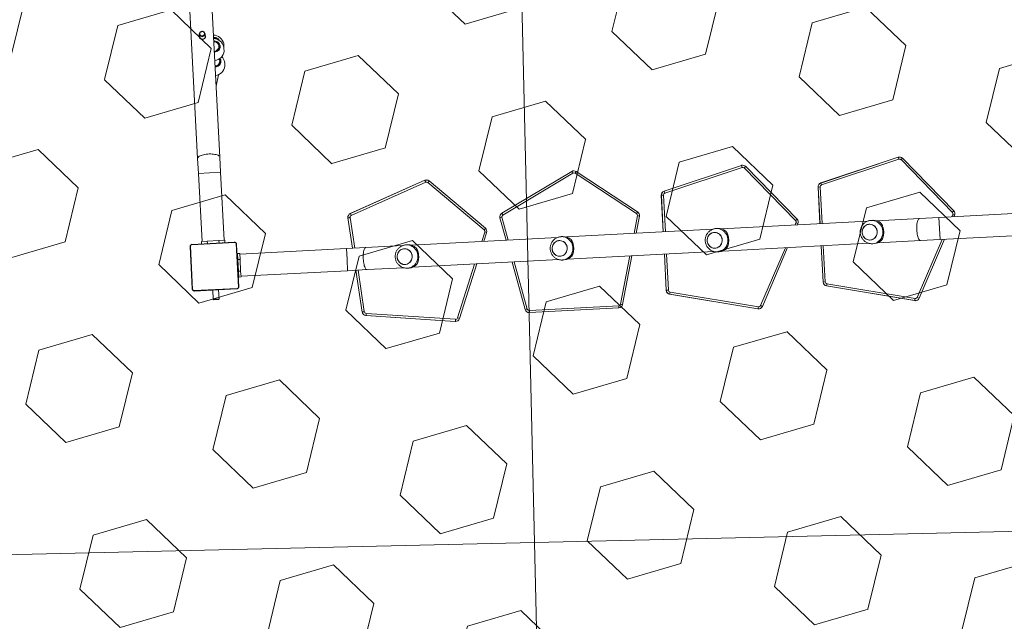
# Model space of a CAD drawing. Header units: millimetres. Extents: x 2943 to 3105, y 1618 to 1828.
# Tile 26 of 81: x 3006.16 to 3007.85, y 1760.98 to 1762.01. Entities that reach past the tile are written whole.
import ezdxf

# ---------------------------------------------------------------- set-up
doc = ezdxf.new("R2010")
doc.units = ezdxf.units.MM
doc.linetypes.add('1.4_0.7', pattern=[2.1, 1.4, -0.7])
doc.linetypes.add('ACAD_ISO03W100', pattern=[30, 12, -18])
for name, color, linetype, lineweight in [('1 poly easy', 76, '1.4_0.7', 9), ('1_naw mat', 251, 'Continuous', 5), ('1_strefa', 7, 'ACAD_ISO03W100', 13), ('1_urządzenie', 7, 'Continuous', 9), ('wymiary', 7, 'Continuous', 9)]:
    doc.layers.add(name, color=color, linetype=linetype, lineweight=lineweight)
picture_1 = doc.add_image_def('image1.jpg', size_in_pixel=(9921, 7015))

msp = doc.modelspace()

# ---------------------------------------------------------------- hatches: boundary and pattern name
at = {"layer": '1 poly easy'}
h = msp.add_hatch(dxfattribs=at)
h.set_pattern_fill('HEX', color=256, scale=0.03, angle=-43.6733)
h.set_pattern_definition([(316.3266854, (-370.3121, 1244.69912), (0.113924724, 0.119326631), [0.09525, -0.1905]), (76.3266854, (-370.3121, 1244.69912), (-0.1603022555, 0.0389983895), [0.09525, -0.1905]), (16.3266854, (-370.2432, 1244.63335), (-0.046377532, 0.15832502), [0.09525, -0.1905])])
h.paths.add_polyline_path([(3012.9516, 1765.2524), (3013.0911, 1759.254), (3004.0935, 1759.0448), (3003.9541, 1765.0432)])

# ---------------------------------------------------------------- linework, layer by layer
at = {"layer": '1_naw mat'}
for points in [[(3008.5458, 1761.1489), (3007.0462, 1761.114), (3007.023, 1762.1138), (3008.5226, 1762.1486)], [(3007.0462, 1761.114), (3005.5466, 1761.0792), (3005.5234, 1762.0789), (3007.023, 1762.1138)], [(3008.5691, 1760.1492), (3007.0695, 1760.1143), (3007.0462, 1761.114), (3008.5458, 1761.1489)], [(3007.0695, 1760.1143), (3005.5699, 1760.0794), (3005.5466, 1761.0792), (3007.0462, 1761.114)]]:
    msp.add_lwpolyline(points, close=True, dxfattribs=at)
at = {"layer": '1_strefa', "color": 0, "ltscale": 0.01}
msp.add_lwpolyline([(3011.8592, 1764.2692, 0.148342), (3010.7544, 1764.542), (3009.7663, 1764.4901, 0.052411), (3009.3487, 1764.512), (3007.7971, 1764.4306, 0.022164), (3007.6207, 1764.4134, 0.174461), (3006.3888, 1764.7851), (3006.3054, 1764.7807, 0.414214), (3004.5076, 1762.7837), (3004.5787, 1761.4283, 0.414214), (3006.5757, 1759.6305), (3006.6592, 1759.6349, 0.076881), (3007.2278, 1759.7537, 0.105141), (3008.0495, 1759.6235), (3009.601, 1759.705, 0.021557), (3009.7726, 1759.7214, 0.174746), (3011.0062, 1759.3485), (3011.1315, 1759.3551, 0.414214), (3012.9293, 1761.3521), (3012.8588, 1762.6943, 0.262338)], format="xyb", close=True, dxfattribs=at)
at = {"layer": '1_urządzenie', "linetype": 'Continuous'}
for p, q in [((3006.4178, 1762.7521), (3006.4692, 1761.7716)), ((3006.5072, 1761.7736), (3006.4557, 1762.754)), ((3006.4721, 1761.9844), (3006.4724, 1761.9788)), ((3006.4824, 1761.9793), (3006.4821, 1761.9849)), ((3006.4977, 1761.9541), (3006.5015, 1761.9563)), ((3006.5058, 1761.9606), (3006.5056, 1761.9638)), ((3006.5142, 1761.9623), (3006.5139, 1761.9683)), ((3006.5143, 1761.96), (3006.5142, 1761.9623)), ((3006.5146, 1761.9553), (3006.5143, 1761.96)), ((3006.507, 1761.9381), (3006.5067, 1761.9423)), ((3006.5071, 1761.9349), (3006.507, 1761.9381)), ((3006.5157, 1761.9343), (3006.5155, 1761.9366)), ((3006.5159, 1761.9296), (3006.5157, 1761.9343)), ((3006.5008, 1761.895), (3006.5051, 1761.9149)), ((3006.4692, 1761.7716), (3006.4706, 1761.746)), ((3006.5085, 1761.748), (3006.5072, 1761.7736)), ((3007.6691, 1761.7737), (3007.5366, 1761.7295)), ((3007.5367, 1761.7296), (3007.6692, 1761.7737)), ((3007.6704, 1761.7703), (3007.5379, 1761.7262)), ((3007.6692, 1761.7737), (3007.6691, 1761.7737)), ((3007.6711, 1761.774), (3007.6709, 1761.774)), ((3007.7619, 1761.6793), (3007.674, 1761.7695)), ((3007.6764, 1761.7719), (3007.7644, 1761.6818)), ((3007.4006, 1761.7596), (3007.2681, 1761.7155)), ((3007.2682, 1761.7155), (3007.4007, 1761.7596)), ((3007.4019, 1761.7562), (3007.2694, 1761.7121)), ((3007.4007, 1761.7596), (3007.4006, 1761.7596)), ((3007.4026, 1761.7599), (3007.4024, 1761.7599)), ((3007.4934, 1761.6652), (3007.4055, 1761.7554)), ((3007.4079, 1761.7578), (3007.4959, 1761.6677)), ((3006.5085, 1761.748), (3006.4706, 1761.746)), ((3006.4706, 1761.746), (3006.4767, 1761.6294)), ((3006.5147, 1761.6314), (3006.5085, 1761.748)), ((3006.8608, 1761.7347), (3006.8606, 1761.7347)), ((3007.11, 1761.7493), (3006.9901, 1761.6777)), ((3006.9902, 1761.6777), (3007.1101, 1761.7493)), ((3007.112, 1761.7463), (3006.9921, 1761.6747)), ((3007.1101, 1761.7493), (3007.11, 1761.7493)), ((3007.1133, 1761.7503), (3007.1132, 1761.7503)), ((3007.2209, 1761.6771), (3007.1157, 1761.7462)), ((3007.1175, 1761.7492), (3007.2228, 1761.6801)), ((3006.8582, 1761.7341), (3006.7306, 1761.6772)), ((3006.7308, 1761.6772), (3006.8583, 1761.7341)), ((3006.8598, 1761.7309), (3006.7323, 1761.674)), ((3006.8583, 1761.7341), (3006.8582, 1761.7341)), ((3006.9598, 1761.6493), (3006.8635, 1761.7304)), ((3006.8657, 1761.7331), (3006.962, 1761.652)), ((3007.5318, 1761.7225), (3007.5351, 1761.6599)), ((3007.532, 1761.7225), (3007.5318, 1761.7225)), ((3007.5355, 1761.7227), (3007.532, 1761.7225)), ((3007.5353, 1761.6599), (3007.532, 1761.7225)), ((3007.5355, 1761.7227), (3007.5388, 1761.6601)), ((3007.5367, 1761.7296), (3007.5366, 1761.7295)), ((3007.2635, 1761.7085), (3007.2633, 1761.7084)), ((3007.2633, 1761.7084), (3007.2666, 1761.6458)), ((3007.267, 1761.7086), (3007.2635, 1761.7085)), ((3007.2668, 1761.6458), (3007.2635, 1761.7085)), ((3007.267, 1761.7086), (3007.2703, 1761.646)), ((3007.2682, 1761.7155), (3007.2681, 1761.7155)), ((3006.7266, 1761.6698), (3006.7345, 1761.6179)), ((3006.7267, 1761.6698), (3006.7266, 1761.6698)), ((3006.7346, 1761.6179), (3006.7267, 1761.6698)), ((3006.7302, 1761.6703), (3006.7382, 1761.6181)), ((3006.7308, 1761.6772), (3006.7306, 1761.6772)), ((3006.9871, 1761.6698), (3006.9869, 1761.6698)), ((3006.9869, 1761.6698), (3006.9975, 1761.6317)), ((3006.9976, 1761.6317), (3006.9871, 1761.6698)), ((3006.9902, 1761.6777), (3006.9901, 1761.6777)), ((3006.9905, 1761.6708), (3007.0012, 1761.6319)), ((3007.2167, 1761.6432), (3007.2225, 1761.6736)), ((3007.2258, 1761.6729), (3007.2202, 1761.6434)), ((3007.7055, 1761.6689), (3007.632, 1761.665)), ((3007.7388, 1761.6706), (3007.7055, 1761.6689)), ((3007.9215, 1761.6802), (3007.7388, 1761.6706)), ((3007.7388, 1761.6706), (3007.7398, 1761.6516)), ((3007.7611, 1761.6718), (3007.7626, 1761.6755)), ((3007.7658, 1761.6741), (3007.7649, 1761.672)), ((3007.3513, 1761.6503), (3007.101, 1761.6371)), ((3007.3604, 1761.6518), (3007.3574, 1761.6516)), ((3007.6168, 1761.6642), (3007.3665, 1761.6511)), ((3007.4926, 1761.6577), (3007.4941, 1761.6614)), ((3007.4973, 1761.66), (3007.4964, 1761.6579)), ((3007.6259, 1761.6657), (3007.6229, 1761.6655)), ((3007.7398, 1761.6516), (3007.7408, 1761.6327)), ((3007.0858, 1761.6363), (3006.8355, 1761.6232)), ((3006.9558, 1761.6295), (3006.9609, 1761.6456)), ((3006.9642, 1761.6445), (3006.9595, 1761.6297)), ((3007.0949, 1761.6378), (3007.0919, 1761.6377)), ((3007.7408, 1761.6327), (3007.9235, 1761.6423)), ((3006.4599, 1761.5484), (3006.4562, 1761.6203)), ((3006.4568, 1761.6216), (3006.4607, 1761.5472)), ((3006.5331, 1761.6277), (3006.4587, 1761.6238)), ((3006.4599, 1761.6245), (3006.5318, 1761.6283)), ((3006.4757, 1761.6294), (3006.4857, 1761.6299)), ((3006.4757, 1761.6294), (3006.4759, 1761.6254)), ((3006.4857, 1761.6299), (3006.5057, 1761.6309)), ((3006.4857, 1761.6299), (3006.4859, 1761.6259)), ((3006.5057, 1761.6309), (3006.5157, 1761.6314)), ((3006.5057, 1761.6309), (3006.5059, 1761.6269)), ((3006.5157, 1761.6314), (3006.5159, 1761.6275)), ((3006.5392, 1761.5513), (3006.5353, 1761.6257)), ((3006.536, 1761.6245), (3006.5398, 1761.5526)), ((3006.7242, 1761.6174), (3006.5414, 1761.6078)), ((3006.7574, 1761.6191), (3006.7242, 1761.6174)), ((3006.7242, 1761.6174), (3006.7251, 1761.5984)), ((3006.8203, 1761.6224), (3006.7574, 1761.6191)), ((3006.8294, 1761.6239), (3006.8264, 1761.6237)), ((3007.3685, 1761.6131), (3007.6188, 1761.6263)), ((3007.4334, 1761.5197), (3007.4759, 1761.6188)), ((3007.4797, 1761.619), (3007.4365, 1761.5183)), ((3007.5371, 1761.622), (3007.5404, 1761.5599)), ((3007.5405, 1761.5599), (3007.5372, 1761.622)), ((3007.5408, 1761.6222), (3007.5441, 1761.5601)), ((3007.625, 1761.6256), (3007.628, 1761.6258)), ((3007.634, 1761.6271), (3007.7075, 1761.6309)), ((3007.7019, 1761.5338), (3007.7444, 1761.6329)), ((3007.7482, 1761.6331), (3007.705, 1761.5324)), ((3007.7075, 1761.6309), (3007.7408, 1761.6327)), ((3006.5414, 1761.6088), (3006.5374, 1761.6086)), ((3006.5374, 1761.6086), (3006.5379, 1761.5986)), ((3006.5414, 1761.6088), (3006.5419, 1761.5988)), ((3007.1029, 1761.5992), (3007.3533, 1761.6123)), ((3007.1936, 1761.5221), (3007.2094, 1761.6048)), ((3007.2129, 1761.605), (3007.197, 1761.5214)), ((3007.2686, 1761.6079), (3007.2719, 1761.5458)), ((3007.272, 1761.5458), (3007.2687, 1761.6079)), ((3007.2723, 1761.6081), (3007.2756, 1761.546)), ((3007.3595, 1761.6117), (3007.3625, 1761.6118)), ((3006.538, 1761.5966), (3006.5375, 1761.5965)), ((3006.5419, 1761.5988), (3006.5379, 1761.5986)), ((3006.5379, 1761.5986), (3006.539, 1761.5786)), ((3006.5419, 1761.5988), (3006.5429, 1761.5788)), ((3006.7251, 1761.5984), (3006.7261, 1761.5794)), ((3006.7594, 1761.5812), (3006.8223, 1761.5845)), ((3006.8285, 1761.5838), (3006.8315, 1761.5839)), ((3006.8374, 1761.5853), (3007.0878, 1761.5984)), ((3006.9144, 1761.4986), (3006.9436, 1761.5908)), ((3006.9472, 1761.591), (3006.9176, 1761.4975)), ((3007.0078, 1761.5942), (3007.0303, 1761.5128)), ((3007.0304, 1761.5128), (3007.008, 1761.5942)), ((3007.0116, 1761.5944), (3007.0339, 1761.5138)), ((3007.094, 1761.5977), (3007.097, 1761.5979)), ((3006.5384, 1761.5806), (3006.5388, 1761.5806)), ((3006.5429, 1761.5788), (3006.539, 1761.5786)), ((3006.539, 1761.5786), (3006.5395, 1761.5686)), ((3006.5435, 1761.5688), (3006.5395, 1761.5686)), ((3006.5429, 1761.5788), (3006.5435, 1761.5688)), ((3006.5434, 1761.5698), (3006.7261, 1761.5794)), ((3006.7261, 1761.5794), (3006.7594, 1761.5812)), ((3006.7402, 1761.5801), (3006.7511, 1761.5087)), ((3006.7512, 1761.5087), (3006.7403, 1761.5802)), ((3006.7439, 1761.5803), (3006.7547, 1761.5093)), ((3006.4629, 1761.5453), (3006.5372, 1761.5492)), ((3007.5405, 1761.5599), (3007.5404, 1761.5599)), ((3007.5441, 1761.5601), (3007.5405, 1761.5599)), ((3007.5463, 1761.5534), (3007.5462, 1761.5533)), ((3007.5462, 1761.5533), (3007.6973, 1761.5282)), ((3007.6975, 1761.5282), (3007.5463, 1761.5534)), ((3007.547, 1761.5568), (3007.6981, 1761.5317)), ((3006.536, 1761.5484), (3006.4641, 1761.5446)), ((3006.4951, 1761.5463), (3006.4959, 1761.5308)), ((3006.5059, 1761.5313), (3006.5051, 1761.5468)), ((3007.272, 1761.5458), (3007.2719, 1761.5458)), ((3007.2756, 1761.546), (3007.272, 1761.5458)), ((3007.2778, 1761.5393), (3007.2777, 1761.5393)), ((3007.2777, 1761.5393), (3007.4288, 1761.5141)), ((3007.429, 1761.5142), (3007.2778, 1761.5393)), ((3007.2785, 1761.5427), (3007.4296, 1761.5176)), ((3006.4959, 1761.5308), (3006.4989, 1761.5309)), ((3006.4959, 1761.5308), (3006.497, 1761.5298)), ((3006.4994, 1761.53), (3006.497, 1761.5298)), ((3006.4989, 1761.5309), (3006.5059, 1761.5313)), ((3006.5049, 1761.5302), (3006.4994, 1761.53)), ((3006.5049, 1761.5302), (3006.5059, 1761.5313)), ((3007.0374, 1761.5112), (3007.1904, 1761.5192)), ((3007.1905, 1761.5157), (3007.0375, 1761.5077)), ((3007.6975, 1761.5282), (3007.6973, 1761.5282)), ((3007.6988, 1761.5282), (3007.699, 1761.5282)), ((3006.7512, 1761.5087), (3006.7511, 1761.5087)), ((3006.7577, 1761.5028), (3006.7575, 1761.5028)), ((3006.7575, 1761.5028), (3006.9104, 1761.4927)), ((3006.9105, 1761.4927), (3006.7577, 1761.5028)), ((3006.7579, 1761.5063), (3006.9108, 1761.4962)), ((3007.0304, 1761.5128), (3007.0303, 1761.5128)), ((3007.0375, 1761.5077), (3007.0374, 1761.5077)), ((3007.429, 1761.5142), (3007.4288, 1761.5141)), ((3007.4303, 1761.5141), (3007.4305, 1761.5141)), ((3006.9105, 1761.4927), (3006.9104, 1761.4927)), ((3006.9104, 1761.4927), (3006.9112, 1761.4926)), ((3006.9112, 1761.4926), (3006.9113, 1761.4927))]:
    msp.add_line(p, q, dxfattribs=at)
at = {"layer": '1_urządzenie', "linetype": 'Continuous', "flags": 128}
for points in [[(3006.4751, 1761.9889), (3006.4765, 1761.9893), (3006.4778, 1761.9893), (3006.4791, 1761.9889), (3006.4803, 1761.9882), (3006.4812, 1761.9873), (3006.4818, 1761.9862), (3006.4821, 1761.9849), (3006.482, 1761.9836), (3006.4815, 1761.9824), (3006.4807, 1761.9814), (3006.4796, 1761.9806), (3006.4784, 1761.9801), (3006.477, 1761.9799), (3006.4757, 1761.9801), (3006.4744, 1761.9806), (3006.4734, 1761.9814), (3006.4726, 1761.9825), (3006.4722, 1761.9837), (3006.4721, 1761.985), (3006.4724, 1761.9862), (3006.473, 1761.9873), (3006.474, 1761.9883), (3006.4751, 1761.9889)], [(3006.4755, 1761.9884), (3006.4745, 1761.9878), (3006.4737, 1761.987), (3006.4732, 1761.986), (3006.4731, 1761.9848), (3006.4733, 1761.9837), (3006.4738, 1761.9827), (3006.4747, 1761.9819), (3006.4757, 1761.9814), (3006.4769, 1761.9812), (3006.4781, 1761.9813), (3006.4792, 1761.9818), (3006.4801, 1761.9825), (3006.4807, 1761.9834), (3006.481, 1761.9845), (3006.481, 1761.9856), (3006.4806, 1761.9867), (3006.4799, 1761.9876), (3006.479, 1761.9883), (3006.4779, 1761.9886), (3006.4767, 1761.9887), (3006.4755, 1761.9884)], [(3006.5072, 1761.7736), (3006.507, 1761.7745), (3006.5064, 1761.7753), (3006.5055, 1761.7761), (3006.5042, 1761.7769), (3006.5027, 1761.7775), (3006.5009, 1761.7781), (3006.4989, 1761.7785), (3006.4966, 1761.7789), (3006.4942, 1761.7791), (3006.4917, 1761.7792), (3006.4892, 1761.7792), (3006.4866, 1761.779), (3006.484, 1761.7788), (3006.4815, 1761.7784), (3006.4792, 1761.7779), (3006.477, 1761.7774), (3006.475, 1761.7767), (3006.4733, 1761.776), (3006.4718, 1761.7752), (3006.4707, 1761.7743), (3006.4699, 1761.7734), (3006.4694, 1761.7725), (3006.4692, 1761.7716), (3006.4692, 1761.7716)], [(3007.6709, 1761.774), (3007.67, 1761.7739), (3007.6691, 1761.7737)], [(3007.4024, 1761.7599), (3007.4015, 1761.7598), (3007.4006, 1761.7596)], [(3006.7302, 1761.6703), (3006.7296, 1761.6702), (3006.7289, 1761.6701), (3006.7283, 1761.67), (3006.7278, 1761.6699), (3006.7273, 1761.6699), (3006.727, 1761.6698), (3006.7268, 1761.6698), (3006.7267, 1761.6698)], [(3007.7055, 1761.6689), (3007.7052, 1761.6688), (3007.7044, 1761.6684), (3007.7037, 1761.6677), (3007.7031, 1761.6666), (3007.7025, 1761.6652), (3007.702, 1761.6636), (3007.7016, 1761.6616), (3007.7013, 1761.6595), (3007.7011, 1761.6572), (3007.7009, 1761.6547), (3007.7009, 1761.6522), (3007.701, 1761.6496)], [(3007.3574, 1761.6516), (3007.358, 1761.6516), (3007.3606, 1761.6515), (3007.3631, 1761.651), (3007.3655, 1761.6502), (3007.3678, 1761.649), (3007.37, 1761.6475), (3007.3719, 1761.6458), (3007.3736, 1761.6438), (3007.375, 1761.6415), (3007.3761, 1761.6391), (3007.3769, 1761.6366), (3007.3774, 1761.634), (3007.3776, 1761.6313), (3007.3773, 1761.6286), (3007.3768, 1761.626), (3007.3759, 1761.6235), (3007.3748, 1761.6211), (3007.3733, 1761.619), (3007.3716, 1761.617), (3007.3696, 1761.6153), (3007.3674, 1761.6139), (3007.3651, 1761.6128), (3007.3626, 1761.6121), (3007.3601, 1761.6117), (3007.3594, 1761.6116)], [(3007.6332, 1761.6461), (3007.6329, 1761.6483), (3007.6323, 1761.6504), (3007.6313, 1761.6524), (3007.6301, 1761.6542), (3007.6285, 1761.6558), (3007.6268, 1761.657), (3007.6249, 1761.658), (3007.6228, 1761.6586), (3007.6207, 1761.6589), (3007.6186, 1761.6588), (3007.6165, 1761.6583), (3007.6145, 1761.6574), (3007.6127, 1761.6563), (3007.6111, 1761.6548), (3007.6097, 1761.6531), (3007.6086, 1761.6512), (3007.6079, 1761.6491), (3007.6075, 1761.6469), (3007.6074, 1761.6447), (3007.6077, 1761.6425), (3007.6084, 1761.6404), (3007.6093, 1761.6384), (3007.6106, 1761.6366), (3007.6121, 1761.635), (3007.6139, 1761.6337), (3007.6158, 1761.6328), (3007.6178, 1761.6321), (3007.62, 1761.6319), (3007.6221, 1761.632), (3007.6242, 1761.6325), (3007.6261, 1761.6333), (3007.628, 1761.6345), (3007.6296, 1761.6359), (3007.6309, 1761.6376), (3007.632, 1761.6396), (3007.6327, 1761.6416), (3007.6332, 1761.6438), (3007.6332, 1761.6461)], [(3007.6328, 1761.642), (3007.6321, 1761.6399), (3007.6311, 1761.6379), (3007.6298, 1761.6362), (3007.6282, 1761.6347), (3007.6265, 1761.6335), (3007.6245, 1761.6326), (3007.6224, 1761.632), (3007.6203, 1761.6319), (3007.6182, 1761.6321), (3007.6161, 1761.6326), (3007.6142, 1761.6335), (3007.6124, 1761.6348), (3007.6108, 1761.6363), (3007.6095, 1761.6381), (3007.6085, 1761.64), (3007.6078, 1761.6421), (3007.6075, 1761.6443), (3007.6075, 1761.6466), (3007.6078, 1761.6488), (3007.6085, 1761.6509), (3007.6095, 1761.6528), (3007.6108, 1761.6546), (3007.6124, 1761.6561), (3007.6142, 1761.6573), (3007.6161, 1761.6582), (3007.6182, 1761.6587), (3007.6203, 1761.6589), (3007.6225, 1761.6587), (3007.6245, 1761.6581), (3007.6265, 1761.6572), (3007.6283, 1761.656), (3007.6298, 1761.6545), (3007.6311, 1761.6527), (3007.6322, 1761.6507), (3007.6328, 1761.6486), (3007.6332, 1761.6464), (3007.6332, 1761.6442), (3007.6328, 1761.642)], [(3007.6229, 1761.6655), (3007.6235, 1761.6656), (3007.6261, 1761.6654), (3007.6286, 1761.6649), (3007.631, 1761.6641), (3007.6333, 1761.6629), (3007.6355, 1761.6615), (3007.6374, 1761.6597), (3007.6391, 1761.6577), (3007.6405, 1761.6555), (3007.6416, 1761.6531), (3007.6424, 1761.6505), (3007.6429, 1761.6479), (3007.6431, 1761.6452), (3007.6429, 1761.6426), (3007.6423, 1761.64), (3007.6414, 1761.6375), (3007.6403, 1761.6351), (3007.6388, 1761.6329), (3007.6371, 1761.631), (3007.6351, 1761.6293), (3007.6329, 1761.6279), (3007.6306, 1761.6268), (3007.6281, 1761.626), (3007.6256, 1761.6256), (3007.6249, 1761.6256)], [(3007.0919, 1761.6377), (3007.0925, 1761.6377), (3007.0951, 1761.6376), (3007.0976, 1761.6371), (3007.1, 1761.6362), (3007.1023, 1761.6351), (3007.1044, 1761.6336), (3007.1064, 1761.6318), (3007.1081, 1761.6298), (3007.1095, 1761.6276), (3007.1106, 1761.6252), (3007.1114, 1761.6226), (3007.1119, 1761.62), (3007.112, 1761.6174), (3007.1118, 1761.6147), (3007.1113, 1761.6121), (3007.1104, 1761.6096), (3007.1093, 1761.6072), (3007.1078, 1761.605), (3007.1061, 1761.6031), (3007.1041, 1761.6014), (3007.1019, 1761.6), (3007.0996, 1761.5989), (3007.0971, 1761.5982), (3007.0946, 1761.5978), (3007.0939, 1761.5977)], [(3007.3673, 1761.628), (3007.3666, 1761.6259), (3007.3656, 1761.624), (3007.3643, 1761.6222), (3007.3627, 1761.6207), (3007.361, 1761.6195), (3007.359, 1761.6186), (3007.3569, 1761.6181), (3007.3548, 1761.6179), (3007.3527, 1761.6181), (3007.3506, 1761.6187), (3007.3487, 1761.6196), (3007.3469, 1761.6208), (3007.3453, 1761.6224), (3007.344, 1761.6241), (3007.343, 1761.6261), (3007.3423, 1761.6282), (3007.3419, 1761.6304), (3007.3419, 1761.6326), (3007.3423, 1761.6348), (3007.343, 1761.6369), (3007.344, 1761.6389), (3007.3453, 1761.6406), (3007.3469, 1761.6421), (3007.3487, 1761.6433), (3007.3506, 1761.6442), (3007.3527, 1761.6448), (3007.3548, 1761.6449), (3007.357, 1761.6447), (3007.359, 1761.6442), (3007.361, 1761.6433), (3007.3628, 1761.642), (3007.3643, 1761.6405), (3007.3656, 1761.6388), (3007.3666, 1761.6368), (3007.3673, 1761.6347), (3007.3677, 1761.6325), (3007.3677, 1761.6302), (3007.3673, 1761.628)], [(3007.3677, 1761.6321), (3007.3674, 1761.6343), (3007.3668, 1761.6365), (3007.3658, 1761.6384), (3007.3646, 1761.6403), (3007.363, 1761.6418), (3007.3613, 1761.6431), (3007.3593, 1761.6441), (3007.3573, 1761.6447), (3007.3552, 1761.6449), (3007.353, 1761.6448), (3007.351, 1761.6443), (3007.349, 1761.6435), (3007.3472, 1761.6424), (3007.3456, 1761.6409), (3007.3442, 1761.6392), (3007.3431, 1761.6373), (3007.3424, 1761.6352), (3007.342, 1761.633), (3007.3419, 1761.6308), (3007.3422, 1761.6286), (3007.3429, 1761.6264), (3007.3438, 1761.6244), (3007.3451, 1761.6226), (3007.3466, 1761.6211), (3007.3484, 1761.6198), (3007.3503, 1761.6188), (3007.3523, 1761.6182), (3007.3545, 1761.6179), (3007.3566, 1761.6181), (3007.3587, 1761.6185), (3007.3606, 1761.6194), (3007.3625, 1761.6205), (3007.3641, 1761.622), (3007.3654, 1761.6237), (3007.3665, 1761.6256), (3007.3672, 1761.6277), (3007.3677, 1761.6299), (3007.3677, 1761.6321)], [(3007.701, 1761.6496), (3007.7012, 1761.647), (3007.7015, 1761.6445), (3007.7019, 1761.6421), (3007.7023, 1761.6398), (3007.7029, 1761.6377), (3007.7035, 1761.6358), (3007.7042, 1761.6342), (3007.7049, 1761.6329), (3007.7056, 1761.6319), (3007.7064, 1761.6313), (3007.7072, 1761.631), (3007.7075, 1761.6309)], [(3006.7574, 1761.6191), (3006.757, 1761.619), (3006.7563, 1761.6186), (3006.7556, 1761.6179), (3006.755, 1761.6168), (3006.7544, 1761.6155), (3006.7539, 1761.6138), (3006.7535, 1761.6119), (3006.7532, 1761.6097), (3006.7529, 1761.6074), (3006.7528, 1761.605), (3006.7528, 1761.6024), (3006.7529, 1761.5998)], [(3006.8363, 1761.6002), (3006.8356, 1761.5981), (3006.8346, 1761.5961), (3006.8333, 1761.5944), (3006.8317, 1761.5929), (3006.8299, 1761.5917), (3006.828, 1761.5908), (3006.8259, 1761.5902), (3006.8238, 1761.5901), (3006.8217, 1761.5903), (3006.8196, 1761.5908), (3006.8177, 1761.5917), (3006.8159, 1761.593), (3006.8143, 1761.5945), (3006.813, 1761.5962), (3006.812, 1761.5982), (3006.8113, 1761.6003), (3006.8109, 1761.6025), (3006.8109, 1761.6048), (3006.8113, 1761.607), (3006.812, 1761.6091), (3006.813, 1761.611), (3006.8143, 1761.6128), (3006.8159, 1761.6143), (3006.8177, 1761.6155), (3006.8196, 1761.6164), (3006.8217, 1761.6169), (3006.8238, 1761.6171), (3006.8259, 1761.6169), (3006.828, 1761.6163), (3006.83, 1761.6154), (3006.8317, 1761.6142), (3006.8333, 1761.6126), (3006.8346, 1761.6109), (3006.8356, 1761.6089), (3006.8363, 1761.6068), (3006.8367, 1761.6046), (3006.8367, 1761.6024), (3006.8363, 1761.6002)], [(3006.8367, 1761.6042), (3006.8364, 1761.6064), (3006.8358, 1761.6086), (3006.8348, 1761.6106), (3006.8335, 1761.6124), (3006.832, 1761.6139), (3006.8303, 1761.6152), (3006.8283, 1761.6162), (3006.8263, 1761.6168), (3006.8242, 1761.6171), (3006.822, 1761.6169), (3006.82, 1761.6165), (3006.818, 1761.6156), (3006.8162, 1761.6145), (3006.8146, 1761.613), (3006.8132, 1761.6113), (3006.8121, 1761.6094), (3006.8114, 1761.6073), (3006.811, 1761.6051), (3006.8109, 1761.6029), (3006.8112, 1761.6007), (3006.8118, 1761.5985), (3006.8128, 1761.5966), (3006.8141, 1761.5947), (3006.8156, 1761.5932), (3006.8173, 1761.5919), (3006.8193, 1761.5909), (3006.8213, 1761.5903), (3006.8234, 1761.5901), (3006.8256, 1761.5902), (3006.8277, 1761.5907), (3006.8296, 1761.5915), (3006.8315, 1761.5926), (3006.8331, 1761.5941), (3006.8344, 1761.5958), (3006.8355, 1761.5977), (3006.8362, 1761.5998), (3006.8366, 1761.602), (3006.8367, 1761.6042)], [(3006.8264, 1761.6237), (3006.827, 1761.6237), (3006.8296, 1761.6236), (3006.8321, 1761.6231), (3006.8345, 1761.6223), (3006.8368, 1761.6211), (3006.8389, 1761.6197), (3006.8409, 1761.6179), (3006.8426, 1761.6159), (3006.844, 1761.6137), (3006.8451, 1761.6113), (3006.8459, 1761.6087), (3006.8464, 1761.6061), (3006.8465, 1761.6034), (3006.8463, 1761.6008), (3006.8458, 1761.5981), (3006.8449, 1761.5956), (3006.8438, 1761.5933), (3006.8423, 1761.5911), (3006.8405, 1761.5891), (3006.8386, 1761.5875), (3006.8364, 1761.5861), (3006.8341, 1761.585), (3006.8316, 1761.5842), (3006.8291, 1761.5838), (3006.8284, 1761.5838)], [(3007.1018, 1761.6141), (3007.1011, 1761.612), (3007.1001, 1761.6101), (3007.0988, 1761.6083), (3007.0972, 1761.6068), (3007.0954, 1761.6056), (3007.0935, 1761.6047), (3007.0914, 1761.6042), (3007.0893, 1761.604), (3007.0872, 1761.6042), (3007.0851, 1761.6048), (3007.0832, 1761.6057), (3007.0814, 1761.6069), (3007.0798, 1761.6084), (3007.0785, 1761.6102), (3007.0775, 1761.6121), (3007.0768, 1761.6143), (3007.0764, 1761.6165), (3007.0764, 1761.6187), (3007.0768, 1761.6209), (3007.0775, 1761.623), (3007.0785, 1761.6249), (3007.0798, 1761.6267), (3007.0814, 1761.6282), (3007.0832, 1761.6294), (3007.0851, 1761.6303), (3007.0872, 1761.6308), (3007.0893, 1761.631), (3007.0915, 1761.6308), (3007.0935, 1761.6302), (3007.0955, 1761.6293), (3007.0973, 1761.6281), (3007.0988, 1761.6266), (3007.1001, 1761.6248), (3007.1011, 1761.6229), (3007.1018, 1761.6207), (3007.1022, 1761.6185), (3007.1022, 1761.6163), (3007.1018, 1761.6141)], [(3007.1022, 1761.6182), (3007.1019, 1761.6204), (3007.1013, 1761.6225), (3007.1003, 1761.6245), (3007.0991, 1761.6263), (3007.0975, 1761.6279), (3007.0958, 1761.6292), (3007.0938, 1761.6301), (3007.0918, 1761.6307), (3007.0897, 1761.631), (3007.0875, 1761.6309), (3007.0855, 1761.6304), (3007.0835, 1761.6296), (3007.0817, 1761.6284), (3007.0801, 1761.627), (3007.0787, 1761.6252), (3007.0776, 1761.6233), (3007.0769, 1761.6212), (3007.0765, 1761.6191), (3007.0764, 1761.6168), (3007.0767, 1761.6146), (3007.0773, 1761.6125), (3007.0783, 1761.6105), (3007.0796, 1761.6087), (3007.0811, 1761.6071), (3007.0829, 1761.6058), (3007.0848, 1761.6049), (3007.0868, 1761.6043), (3007.089, 1761.604), (3007.0911, 1761.6041), (3007.0932, 1761.6046), (3007.0951, 1761.6054), (3007.097, 1761.6066), (3007.0986, 1761.608), (3007.0999, 1761.6098), (3007.101, 1761.6117), (3007.1017, 1761.6138), (3007.1021, 1761.6159), (3007.1022, 1761.6182)], [(3006.7529, 1761.5998), (3006.7531, 1761.5973), (3006.7533, 1761.5947), (3006.7537, 1761.5923), (3006.7542, 1761.59), (3006.7547, 1761.5879), (3006.7554, 1761.5861), (3006.756, 1761.5845), (3006.7567, 1761.5831), (3006.7575, 1761.5822), (3006.7583, 1761.5815), (3006.759, 1761.5812), (3006.7594, 1761.5812)], [(3007.6973, 1761.5282), (3007.6985, 1761.5281), (3007.6988, 1761.5282)], [(3006.7547, 1761.5093), (3006.754, 1761.5092), (3006.7534, 1761.5091), (3006.7528, 1761.509), (3006.7523, 1761.5089), (3006.7518, 1761.5088), (3006.7515, 1761.5088), (3006.7513, 1761.5087), (3006.7512, 1761.5087)], [(3007.4288, 1761.5141), (3007.43, 1761.514), (3007.4303, 1761.5141)]]:
    msp.add_lwpolyline(points, dxfattribs=at)
at = {"layer": '1_urządzenie', "linetype": 'Continuous'}
for centre, radius, start, end in [((3006.4954, 1761.9638), 0.019, 13.62, 87.5687), ((3006.4957, 1761.9578), 0.019, 13.62, 87.5687), ((3006.4957, 1761.9578), 0.019, 278.441, 352.3898), ((3006.4971, 1761.9321), 0.019, 13.62, 45.5096), ((3006.4971, 1761.9321), 0.019, 278.441, 352.3898), ((3007.6714, 1761.767), 0.007, 44.2849, 108.411), ((3007.6205, 1761.7546), 0.0523, 17.4525, 21.3043), ((3007.6715, 1761.767), 0.0035, 44.2849, 108.411), ((3007.6247, 1761.8212), 0.0715, 313.5881, 316.357), ((3007.4029, 1761.7529), 0.007, 44.2849, 108.411), ((3007.352, 1761.7406), 0.0523, 17.4525, 21.3043), ((3007.403, 1761.7529), 0.0035, 44.2849, 108.411), ((3007.3562, 1761.8071), 0.0715, 313.5881, 316.357), ((3006.861, 1761.7277), 0.007, 93.0049, 114.0507), ((3006.8612, 1761.7277), 0.007, 49.9233, 114.0502), ((3007.1135, 1761.7433), 0.007, 93.005, 120.8506), ((3007.1137, 1761.7433), 0.007, 56.723, 120.8505), ((3007.0619, 1761.7174), 0.0578, 29.9804, 33.4806), ((3007.1137, 1761.7433), 0.0035, 56.723, 120.8505), ((3007.0667, 1761.7794), 0.0591, 325.879, 329.2352), ((3006.8098, 1761.7096), 0.0544, 23.1268, 26.8396), ((3006.8612, 1761.7277), 0.0035, 49.9233, 114.0502), ((3006.8144, 1761.7728), 0.0649, 319.1546, 322.2095), ((3007.5388, 1761.7229), 0.007, 108.4153, 183.0078), ((3007.539, 1761.7229), 0.007, 108.4153, 183.0078), ((3007.539, 1761.7229), 0.0035, 108.4153, 183.0078), ((3007.488, 1761.7105), 0.0523, 17.4525, 21.3043), ((3007.2703, 1761.7088), 0.007, 108.4153, 183.0078), ((3007.2705, 1761.7088), 0.007, 108.4153, 183.0078), ((3007.2705, 1761.7088), 0.0035, 108.4153, 183.0078), ((3007.2195, 1761.6965), 0.0523, 17.4525, 21.3043), ((3006.7335, 1761.6708), 0.007, 114.0539, 188.6445), ((3006.7336, 1761.6708), 0.007, 114.0539, 188.6445), ((3006.7337, 1761.6708), 0.0035, 114.0539, 188.6445), ((3006.6823, 1761.6527), 0.0544, 23.1268, 26.8396), ((3006.9937, 1761.6717), 0.007, 120.8534, 195.4419), ((3006.9938, 1761.6717), 0.007, 120.8534, 195.4419), ((3006.9245, 1761.9065), 0.2448, 284.8128, 285.6461), ((3006.942, 1761.6458), 0.0578, 29.9804, 33.4806), ((3006.9939, 1761.6717), 0.0035, 120.8534, 195.4419), ((3007.172, 1761.7103), 0.0591, 325.879, 329.2352), ((3007.219, 1761.6742), 0.0035, 349.2291, 56.7217), ((3007.1869, 1761.4818), 0.195, 78.4756, 79.4862), ((3007.219, 1761.6742), 0.007, 349.2291, 56.7217), ((3007.4442, 1761.717), 0.0715, 313.5881, 316.357), ((3007.4909, 1761.6628), 0.007, 336.7948, 44.2854), ((3007.7127, 1761.7311), 0.0715, 313.5881, 316.357), ((3007.7594, 1761.6769), 0.0035, 336.7948, 44.2854), ((3007.7218, 1761.578), 0.1057, 65.3996, 67.2671), ((3007.7594, 1761.6769), 0.007, 336.7948, 44.2854), ((3006.9108, 1761.6918), 0.0649, 319.1546, 322.2095), ((3006.9575, 1761.6466), 0.007, 342.4316, 49.9229), ((3007.3614, 1761.6331), 0.0187, 46.063, 92.779), ((3007.4909, 1761.6628), 0.0035, 336.7948, 44.2854), ((3007.4533, 1761.5639), 0.1057, 65.3996, 67.2671), ((3007.6269, 1761.647), 0.0187, 46.063, 92.779), ((3006.9576, 1761.6467), 0.0035, 342.4316, 49.9229), ((3006.9218, 1761.5191), 0.1325, 71.3202, 72.8089), ((3007.0958, 1761.6191), 0.0187, 46.063, 92.779), ((3006.4577, 1761.6204), 0.00154, 126.5114, 181.3891), ((3006.4601, 1761.623), 0.00154, 94.6206, 149.4983), ((3006.5319, 1761.6268), 0.00154, 36.5114, 91.3891), ((3006.5345, 1761.6244), 0.00154, 4.6206, 59.4983), ((3006.8303, 1761.6052), 0.0187, 46.063, 92.779), ((3007.3615, 1761.6305), 0.0187, 273.2307, 319.9468), ((3007.627, 1761.6444), 0.0187, 273.2307, 319.9468), ((3007.096, 1761.6166), 0.0187, 273.2307, 319.9468), ((3006.8305, 1761.6026), 0.0187, 273.2307, 319.9468), ((3006.5359, 1761.5499), 0.00154, 274.6206, 329.4983), ((3006.5383, 1761.5526), 0.00154, 306.5114, 1.3891), ((3007.5474, 1761.5603), 0.007, 183.0017, 260.5623), ((3007.5475, 1761.5603), 0.007, 183.0017, 260.5623), ((3007.5476, 1761.5603), 0.0035, 183.0017, 260.5623), ((3007.4961, 1761.5644), 0.0515, 347.6299, 351.5406), ((3006.4615, 1761.5485), 0.00154, 184.6206, 239.4983), ((3006.4641, 1761.5462), 0.00154, 216.5114, 271.3891), ((3007.2789, 1761.5462), 0.007, 183.0017, 260.5623), ((3007.279, 1761.5462), 0.007, 183.0017, 260.5623), ((3007.2791, 1761.5462), 0.0035, 183.0017, 260.5623), ((3007.2275, 1761.5503), 0.0515, 347.6299, 351.5406), ((3007.6986, 1761.5351), 0.007, 260.568, 336.7981), ((3007.6987, 1761.5352), 0.0035, 260.568, 336.7981), ((3007.6611, 1761.4363), 0.1057, 65.3996, 67.2671), ((3007.1902, 1761.5227), 0.0035, 273.008, 349.2339), ((3007.1409, 1761.5158), 0.0496, 359.9702, 4.0156), ((3007.1901, 1761.5227), 0.007, 273.008, 349.2339), ((3007.1581, 1761.3303), 0.195, 78.4756, 79.4862), ((3007.4301, 1761.5211), 0.007, 260.568, 336.7981), ((3007.3787, 1761.5252), 0.0515, 347.6299, 351.5406), ((3007.4302, 1761.5211), 0.0035, 260.568, 336.7981), ((3007.3925, 1761.4222), 0.1057, 65.3996, 67.2671), ((3007.6472, 1761.5393), 0.0515, 347.6299, 351.5406), ((3006.758, 1761.5098), 0.007, 188.6385, 266.2013), ((3006.7581, 1761.5098), 0.007, 188.6385, 266.2013), ((3006.7582, 1761.5098), 0.0035, 188.6385, 266.2013), ((3006.7077, 1761.5088), 0.0503, 353.2068, 357.2014), ((3006.911, 1761.4996), 0.0035, 266.2074, 342.4356), ((3006.8752, 1761.372), 0.1325, 71.3202, 72.8089), ((3007.037, 1761.5147), 0.007, 195.4363, 273.0017), ((3006.9678, 1761.7495), 0.2448, 284.8128, 285.6461), ((3007.0372, 1761.5147), 0.007, 195.4363, 273.0017), ((3007.0372, 1761.5147), 0.0035, 195.4363, 273.0017), ((3006.9879, 1761.5077), 0.0496, 359.9702, 4.0156), ((3006.911, 1761.4996), 0.007, 266.2074, 342.4356), ((3006.8605, 1761.4986), 0.0503, 353.2068, 357.2014)]:
    msp.add_arc(centre, radius, start, end, dxfattribs=at)
for centre, major_axis, ratio, start_param, end_param in [((3006.4973, 1761.9694), (-0.00042, 0.00808), 0.989234, 5.527368, 6.333206), ((3006.4976, 1761.9633), (0.00388, 0.00711), 0.984089, 0.347749, 0.608941), ((3006.4976, 1761.9633), (0.00388, 0.00711), 0.984089, 4.153469, 6.630934), ((3006.499, 1761.9377), (0.00799, 0.00042), 0.986055, 4.662368, 6.283185)]:
    msp.add_ellipse(centre, major_axis=major_axis, ratio=ratio, start_param=start_param, end_param=end_param, dxfattribs=at)
for points, knots in [([(3006.4822, 1761.9819), (3006.4823, 1761.9819), (3006.4826, 1761.9813), (3006.4826, 1761.98), (3006.4823, 1761.9785), (3006.4814, 1761.9772), (3006.48, 1761.9762), (3006.4783, 1761.9756), (3006.4766, 1761.9755), (3006.4749, 1761.976), (3006.4735, 1761.9768), (3006.4725, 1761.9781), (3006.472, 1761.9797), (3006.472, 1761.9809), (3006.4722, 1761.9814), (3006.4722, 1761.9815)], [0, 0, 0, 0, 0.013417, 0.102944, 0.189798, 0.277719, 0.368721, 0.460139, 0.548731, 0.635696, 0.724477, 0.815944, 0.906856, 0.994567, 1, 1, 1, 1]), ([(3006.4723, 1761.9807), (3006.4723, 1761.9806), (3006.4721, 1761.9802), (3006.4721, 1761.9797), (3006.4722, 1761.9793)], [0, 0, 0, 0, 0.164755, 1, 1, 1, 1]), ([(3006.4826, 1761.9798), (3006.4825, 1761.9803), (3006.4825, 1761.9808), (3006.4823, 1761.9812), (3006.4823, 1761.9813)], [0, 0, 0, 0, 0.878624, 1, 1, 1, 1]), ([(3006.4964, 1761.9787), (3006.497, 1761.9787), (3006.4986, 1761.9789), (3006.5014, 1761.9781), (3006.5043, 1761.9762), (3006.506, 1761.9745), (3006.5063, 1761.9734), (3006.5063, 1761.9734)], [0, 0, 0, 0, 0.134902, 0.422128, 0.709243, 0.994294, 1, 1, 1, 1]), ([(3006.4967, 1761.9726), (3006.4973, 1761.9727), (3006.4989, 1761.9728), (3006.5017, 1761.972), (3006.5047, 1761.9701), (3006.5068, 1761.9675), (3006.5079, 1761.9644), (3006.5078, 1761.9612), (3006.5067, 1761.9582), (3006.5045, 1761.9559), (3006.5016, 1761.9543), (3006.4992, 1761.9538), (3006.4979, 1761.954), (3006.4977, 1761.954)], [0, 0, 0, 0, 0.049505, 0.15491, 0.260274, 0.364881, 0.468277, 0.570615, 0.672638, 0.775249, 0.879013, 0.98389, 1, 1, 1, 1]), ([(3006.4999, 1761.9554), (3006.5002, 1761.9554), (3006.5015, 1761.9556), (3006.5034, 1761.9567), (3006.5052, 1761.9587), (3006.5062, 1761.9612), (3006.5062, 1761.9638), (3006.5056, 1761.966), (3006.5048, 1761.9669), (3006.5046, 1761.9672)], [0, 0, 0, 0, 0.063194, 0.240218, 0.41513, 0.588888, 0.763106, 0.93916, 1, 1, 1, 1]), ([(3006.499, 1761.9295), (3006.4991, 1761.9295), (3006.5002, 1761.9293), (3006.5023, 1761.9298), (3006.5047, 1761.931), (3006.5066, 1761.933), (3006.5075, 1761.9355), (3006.5076, 1761.9379), (3006.5071, 1761.9392), (3006.5069, 1761.9397)], [0, 0, 0, 0, 0.024618, 0.20221, 0.377845, 0.551384, 0.723777, 0.896627, 1, 1, 1, 1]), ([(3006.5071, 1761.9428), (3006.5074, 1761.9424), (3006.5085, 1761.9413), (3006.5092, 1761.9387), (3006.5092, 1761.9355), (3006.508, 1761.9326), (3006.5059, 1761.9302), (3006.503, 1761.9287), (3006.5005, 1761.9282), (3006.4992, 1761.9283), (3006.4991, 1761.9284)], [0, 0, 0, 0, 0.060537, 0.213479, 0.364858, 0.515768, 0.66755, 0.821037, 0.97617, 1, 1, 1, 1]), ([(3007.3574, 1761.6516), (3007.3568, 1761.6515), (3007.3554, 1761.6515), (3007.3533, 1761.651), (3007.3509, 1761.6502), (3007.3487, 1761.6491), (3007.3466, 1761.6477), (3007.3447, 1761.6461), (3007.343, 1761.6443), (3007.3416, 1761.6422), (3007.3404, 1761.64), (3007.3395, 1761.6377), (3007.3389, 1761.6353), (3007.3386, 1761.6329), (3007.3387, 1761.6313), (3007.3387, 1761.6306)], [0, 0, 0, 0, 0.054236, 0.13383, 0.2133, 0.292692, 0.372055, 0.45144, 0.530897, 0.610471, 0.690199, 0.770111, 0.850223, 0.930541, 1, 1, 1, 1]), ([(3007.6229, 1761.6655), (3007.6223, 1761.6655), (3007.6209, 1761.6654), (3007.6188, 1761.6649), (3007.6164, 1761.6641), (3007.6142, 1761.663), (3007.6121, 1761.6617), (3007.6102, 1761.6601), (3007.6085, 1761.6582), (3007.6071, 1761.6562), (3007.6059, 1761.654), (3007.605, 1761.6516), (3007.6044, 1761.6492), (3007.6041, 1761.6468), (3007.6042, 1761.6453), (3007.6042, 1761.6445)], [0, 0, 0, 0, 0.054236, 0.13383, 0.2133, 0.292692, 0.372055, 0.45144, 0.530897, 0.610471, 0.690199, 0.770111, 0.850223, 0.930541, 1, 1, 1, 1]), ([(3007.6398, 1761.6605), (3007.64, 1761.6602), (3007.6404, 1761.6596), (3007.641, 1761.6587), (3007.6415, 1761.6577), (3007.642, 1761.6566), (3007.6425, 1761.6554), (3007.6429, 1761.6542), (3007.6433, 1761.6531), (3007.6435, 1761.6519), (3007.6438, 1761.6507), (3007.644, 1761.6495), (3007.6442, 1761.6482), (3007.6443, 1761.647), (3007.6443, 1761.6457), (3007.6443, 1761.6444), (3007.6443, 1761.6429), (3007.6441, 1761.6414), (3007.6439, 1761.6399), (3007.6437, 1761.6388), (3007.6434, 1761.6378), (3007.6431, 1761.6368), (3007.6428, 1761.6358), (3007.6425, 1761.6349), (3007.6421, 1761.634), (3007.6417, 1761.6332), (3007.6415, 1761.6326), (3007.6413, 1761.6324)], [0, 0, 0, 0, 0.043893, 0.087955, 0.132119, 0.176506, 0.221686, 0.267187, 0.303847, 0.340727, 0.378361, 0.416284, 0.452954, 0.489924, 0.527862, 0.56614, 0.599788, 0.668117, 0.702836, 0.739021, 0.7754, 0.812324, 0.84941, 0.886746, 0.924215, 0.962052, 1, 1, 1, 1]), ([(3007.0919, 1761.6376), (3007.0913, 1761.6376), (3007.0899, 1761.6375), (3007.0878, 1761.637), (3007.0854, 1761.6363), (3007.0832, 1761.6352), (3007.0811, 1761.6338), (3007.0792, 1761.6322), (3007.0775, 1761.6303), (3007.0761, 1761.6283), (3007.0749, 1761.6261), (3007.074, 1761.6238), (3007.0734, 1761.6213), (3007.0731, 1761.6189), (3007.0731, 1761.6174), (3007.0732, 1761.6167)], [0, 0, 0, 0, 0.054236, 0.13383, 0.2133, 0.292692, 0.372055, 0.45144, 0.530897, 0.610471, 0.690199, 0.770111, 0.850223, 0.930541, 1, 1, 1, 1]), ([(3007.3743, 1761.6465), (3007.3745, 1761.6463), (3007.3749, 1761.6457), (3007.3755, 1761.6448), (3007.376, 1761.6438), (3007.3765, 1761.6427), (3007.377, 1761.6415), (3007.3774, 1761.6403), (3007.3778, 1761.6391), (3007.378, 1761.638), (3007.3783, 1761.6368), (3007.3785, 1761.6355), (3007.3787, 1761.6343), (3007.3788, 1761.633), (3007.3788, 1761.6317), (3007.3788, 1761.6305), (3007.3788, 1761.6289), (3007.3786, 1761.6274), (3007.3784, 1761.626), (3007.3782, 1761.6249), (3007.3779, 1761.6238), (3007.3776, 1761.6228), (3007.3773, 1761.6219), (3007.377, 1761.6209), (3007.3766, 1761.6201), (3007.3762, 1761.6192), (3007.3759, 1761.6187), (3007.3758, 1761.6185)], [0, 0, 0, 0, 0.043893, 0.087955, 0.132119, 0.176506, 0.221686, 0.267187, 0.303847, 0.340727, 0.378361, 0.416284, 0.452954, 0.489924, 0.527862, 0.56614, 0.599788, 0.668117, 0.702836, 0.739021, 0.7754, 0.812324, 0.84941, 0.886746, 0.924215, 0.962052, 1, 1, 1, 1]), ([(3007.6042, 1761.6445), (3007.6042, 1761.6437), (3007.6044, 1761.642), (3007.605, 1761.6395), (3007.6059, 1761.6372), (3007.6071, 1761.6349), (3007.6086, 1761.6329), (3007.6103, 1761.631), (3007.6122, 1761.6294), (3007.6144, 1761.628), (3007.6166, 1761.6269), (3007.619, 1761.6261), (3007.6215, 1761.6257), (3007.6235, 1761.6255), (3007.6246, 1761.6256), (3007.6249, 1761.6256)], [0, 0, 0, 0, 0.0813321, 0.1624234, 0.2436191, 0.3248728, 0.406133, 0.487347, 0.5684648, 0.649443, 0.7302475, 0.8108564, 0.8912605, 0.9714646, 1, 1, 1, 1]), ([(3006.4562, 1761.6203), (3006.4562, 1761.6204), (3006.4561, 1761.6207), (3006.4562, 1761.6211), (3006.4563, 1761.6216), (3006.4564, 1761.622), (3006.4566, 1761.6224), (3006.4568, 1761.6227), (3006.4569, 1761.6229), (3006.4571, 1761.6231), (3006.4573, 1761.6234), (3006.4576, 1761.6236), (3006.4578, 1761.6238), (3006.4581, 1761.624), (3006.4584, 1761.6241), (3006.4587, 1761.6243), (3006.459, 1761.6244), (3006.4593, 1761.6244), (3006.4596, 1761.6245), (3006.4598, 1761.6245), (3006.4599, 1761.6245)], [0, 0, 0, 0, 0.071127, 0.142958, 0.220441, 0.299448, 0.351971, 0.405225, 0.4471, 0.489427, 0.531632, 0.574316, 0.62812, 0.682791, 0.731145, 0.77996, 0.833942, 0.888372, 0.944016, 1, 1, 1, 1]), ([(3006.4587, 1761.6238), (3006.4585, 1761.6237), (3006.4582, 1761.6237), (3006.4578, 1761.6235), (3006.4575, 1761.6233), (3006.4573, 1761.6231), (3006.4571, 1761.6228), (3006.4569, 1761.6224), (3006.4568, 1761.622), (3006.4568, 1761.6217), (3006.4568, 1761.6216)], [0, 0, 0, 0, 0.244996, 0.340931, 0.437639, 0.508581, 0.579548, 0.675598, 0.836538, 1, 1, 1, 1]), ([(3006.5318, 1761.6283), (3006.532, 1761.6283), (3006.5322, 1761.6283), (3006.5327, 1761.6283), (3006.5331, 1761.6282), (3006.5335, 1761.628), (3006.5339, 1761.6278), (3006.5342, 1761.6277), (3006.5344, 1761.6275), (3006.5347, 1761.6273), (3006.5349, 1761.6271), (3006.5351, 1761.6269), (3006.5353, 1761.6266), (3006.5355, 1761.6263), (3006.5357, 1761.626), (3006.5358, 1761.6258), (3006.5359, 1761.6254), (3006.536, 1761.6251), (3006.536, 1761.6248), (3006.536, 1761.6246), (3006.536, 1761.6245)], [0, 0, 0, 0, 0.0711266, 0.1429581, 0.2204411, 0.2994482, 0.3519707, 0.4052251, 0.4470998, 0.4894268, 0.5316325, 0.5743165, 0.6281199, 0.6827914, 0.7311454, 0.7799603, 0.8339417, 0.8883723, 0.9440159, 1, 1, 1, 1]), ([(3006.5353, 1761.6257), (3006.5353, 1761.6259), (3006.5352, 1761.6262), (3006.535, 1761.6266), (3006.5348, 1761.6269), (3006.5346, 1761.6272), (3006.5343, 1761.6274), (3006.5339, 1761.6276), (3006.5335, 1761.6277), (3006.5333, 1761.6277), (3006.5331, 1761.6277)], [0, 0, 0, 0, 0.244996, 0.340931, 0.437639, 0.508581, 0.579548, 0.675598, 0.836538, 1, 1, 1, 1]), ([(3006.8264, 1761.6237), (3006.8258, 1761.6237), (3006.8244, 1761.6236), (3006.8222, 1761.6231), (3006.8199, 1761.6223), (3006.8177, 1761.6212), (3006.8156, 1761.6199), (3006.8137, 1761.6182), (3006.812, 1761.6164), (3006.8106, 1761.6144), (3006.8094, 1761.6122), (3006.8085, 1761.6098), (3006.8079, 1761.6074), (3006.8076, 1761.605), (3006.8076, 1761.6034), (3006.8077, 1761.6027)], [0, 0, 0, 0, 0.054236, 0.13383, 0.2133, 0.292692, 0.372055, 0.45144, 0.530897, 0.610471, 0.690199, 0.770111, 0.850223, 0.930541, 1, 1, 1, 1]), ([(3006.8433, 1761.6187), (3006.8435, 1761.6184), (3006.8439, 1761.6178), (3006.8444, 1761.6169), (3006.845, 1761.6159), (3006.8455, 1761.6148), (3006.846, 1761.6136), (3006.8464, 1761.6124), (3006.8467, 1761.6112), (3006.847, 1761.6101), (3006.8473, 1761.6089), (3006.8475, 1761.6077), (3006.8477, 1761.6064), (3006.8478, 1761.6052), (3006.8478, 1761.6039), (3006.8478, 1761.6026), (3006.8478, 1761.601), (3006.8476, 1761.5995), (3006.8474, 1761.5981), (3006.8472, 1761.597), (3006.8469, 1761.596), (3006.8466, 1761.5949), (3006.8463, 1761.594), (3006.846, 1761.5931), (3006.8456, 1761.5922), (3006.8452, 1761.5913), (3006.8449, 1761.5908), (3006.8448, 1761.5906)], [0, 0, 0, 0, 0.043893, 0.087955, 0.132119, 0.176506, 0.221686, 0.267187, 0.303847, 0.340727, 0.378361, 0.416284, 0.452954, 0.489924, 0.527862, 0.56614, 0.599788, 0.668117, 0.702836, 0.739021, 0.7754, 0.812324, 0.84941, 0.886746, 0.924215, 0.962052, 1, 1, 1, 1]), ([(3007.0732, 1761.6167), (3007.0732, 1761.6158), (3007.0734, 1761.6141), (3007.074, 1761.6117), (3007.0749, 1761.6093), (3007.0761, 1761.6071), (3007.0776, 1761.605), (3007.0793, 1761.6031), (3007.0812, 1761.6015), (3007.0834, 1761.6001), (3007.0856, 1761.599), (3007.088, 1761.5983), (3007.0905, 1761.5978), (3007.0925, 1761.5976), (3007.0936, 1761.5977), (3007.0939, 1761.5977)], [0, 0, 0, 0, 0.081332, 0.162423, 0.243619, 0.324873, 0.406133, 0.487347, 0.568465, 0.649443, 0.730248, 0.810856, 0.891261, 0.971465, 1, 1, 1, 1]), ([(3007.1088, 1761.6326), (3007.109, 1761.6323), (3007.1094, 1761.6318), (3007.11, 1761.6308), (3007.1105, 1761.6298), (3007.111, 1761.6287), (3007.1115, 1761.6276), (3007.1119, 1761.6264), (3007.1122, 1761.6252), (3007.1125, 1761.624), (3007.1128, 1761.6228), (3007.113, 1761.6216), (3007.1132, 1761.6204), (3007.1133, 1761.6191), (3007.1133, 1761.6178), (3007.1133, 1761.6166), (3007.1133, 1761.615), (3007.1131, 1761.6135), (3007.1129, 1761.612), (3007.1127, 1761.611), (3007.1124, 1761.6099), (3007.1121, 1761.6089), (3007.1118, 1761.6079), (3007.1115, 1761.607), (3007.1111, 1761.6061), (3007.1107, 1761.6053), (3007.1104, 1761.6048), (3007.1103, 1761.6045)], [0, 0, 0, 0, 0.043893, 0.087955, 0.132119, 0.176506, 0.221686, 0.267187, 0.303847, 0.340727, 0.378361, 0.416284, 0.452954, 0.489924, 0.527862, 0.56614, 0.599788, 0.668117, 0.702836, 0.739021, 0.7754, 0.812324, 0.84941, 0.886746, 0.924215, 0.962052, 1, 1, 1, 1]), ([(3007.3387, 1761.6306), (3007.3387, 1761.6297), (3007.3389, 1761.6281), (3007.3395, 1761.6256), (3007.3404, 1761.6232), (3007.3416, 1761.621), (3007.3431, 1761.6189), (3007.3448, 1761.6171), (3007.3467, 1761.6154), (3007.3489, 1761.6141), (3007.3511, 1761.613), (3007.3535, 1761.6122), (3007.356, 1761.6117), (3007.358, 1761.6116), (3007.3591, 1761.6117), (3007.3594, 1761.6117)], [0, 0, 0, 0, 0.0813321, 0.1624234, 0.2436191, 0.3248728, 0.406133, 0.487347, 0.5684648, 0.649443, 0.7302475, 0.8108564, 0.8912605, 0.9714646, 1, 1, 1, 1]), ([(3006.8077, 1761.6027), (3006.8077, 1761.6019), (3006.8079, 1761.6002), (3006.8085, 1761.5977), (3006.8094, 1761.5954), (3006.8106, 1761.5931), (3006.8121, 1761.591), (3006.8138, 1761.5892), (3006.8157, 1761.5876), (3006.8179, 1761.5862), (3006.8201, 1761.5851), (3006.8225, 1761.5843), (3006.825, 1761.5839), (3006.827, 1761.5837), (3006.8281, 1761.5838), (3006.8284, 1761.5838)], [0, 0, 0, 0, 0.0813321, 0.1624234, 0.2436191, 0.3248728, 0.406133, 0.487347, 0.5684648, 0.649443, 0.7302475, 0.8108564, 0.8912605, 0.9714646, 1, 1, 1, 1]), ([(3006.5398, 1761.5526), (3006.5398, 1761.5525), (3006.5398, 1761.5522), (3006.5398, 1761.5518), (3006.5397, 1761.5513), (3006.5395, 1761.5509), (3006.5394, 1761.5505), (3006.5392, 1761.5503), (3006.539, 1761.55), (3006.5388, 1761.5498), (3006.5386, 1761.5496), (3006.5384, 1761.5493), (3006.5381, 1761.5491), (3006.5379, 1761.5489), (3006.5376, 1761.5488), (3006.5373, 1761.5487), (3006.537, 1761.5486), (3006.5367, 1761.5485), (3006.5363, 1761.5484), (3006.5361, 1761.5484), (3006.536, 1761.5484)], [0, 0, 0, 0, 0.071127, 0.142958, 0.220441, 0.299448, 0.351971, 0.405225, 0.4471, 0.489427, 0.531632, 0.574316, 0.62812, 0.682791, 0.731145, 0.77996, 0.833942, 0.888372, 0.944016, 1, 1, 1, 1]), ([(3006.5372, 1761.5492), (3006.5374, 1761.5492), (3006.5377, 1761.5492), (3006.5382, 1761.5494), (3006.5385, 1761.5496), (3006.5387, 1761.5499), (3006.5389, 1761.5501), (3006.5391, 1761.5505), (3006.5392, 1761.5509), (3006.5392, 1761.5512), (3006.5392, 1761.5513)], [0, 0, 0, 0, 0.244996, 0.340931, 0.437639, 0.508581, 0.579548, 0.675598, 0.836538, 1, 1, 1, 1]), ([(3006.4641, 1761.5446), (3006.464, 1761.5446), (3006.4637, 1761.5446), (3006.4633, 1761.5447), (3006.4629, 1761.5448), (3006.4624, 1761.5449), (3006.4621, 1761.5451), (3006.4618, 1761.5452), (3006.4615, 1761.5454), (3006.4613, 1761.5456), (3006.4611, 1761.5458), (3006.4609, 1761.546), (3006.4607, 1761.5463), (3006.4605, 1761.5466), (3006.4603, 1761.5469), (3006.4602, 1761.5472), (3006.4601, 1761.5475), (3006.46, 1761.5478), (3006.46, 1761.5481), (3006.4599, 1761.5483), (3006.4599, 1761.5484)], [0, 0, 0, 0, 0.071127, 0.142958, 0.220441, 0.299448, 0.351971, 0.405225, 0.4471, 0.489427, 0.531632, 0.574316, 0.62812, 0.682791, 0.731145, 0.77996, 0.833942, 0.888372, 0.944016, 1, 1, 1, 1]), ([(3006.4607, 1761.5472), (3006.4607, 1761.5472), (3006.4607, 1761.5471), (3006.4607, 1761.5469), (3006.4608, 1761.5468), (3006.4608, 1761.5466), (3006.4608, 1761.5465), (3006.4609, 1761.5464), (3006.4609, 1761.5463), (3006.461, 1761.5462), (3006.4611, 1761.5461), (3006.4612, 1761.5459), (3006.4613, 1761.5458), (3006.4614, 1761.5457), (3006.4615, 1761.5457), (3006.4616, 1761.5456), (3006.4617, 1761.5455), (3006.4618, 1761.5455), (3006.4619, 1761.5454), (3006.462, 1761.5454), (3006.4621, 1761.5454), (3006.4622, 1761.5453), (3006.4623, 1761.5453), (3006.4624, 1761.5453), (3006.4625, 1761.5453), (3006.4627, 1761.5452), (3006.4628, 1761.5452), (3006.4628, 1761.5452), (3006.4629, 1761.5453)], [0, 0, 0, 0, 0.060585, 0.121368, 0.183, 0.214013, 0.2451, 0.292733, 0.340892, 0.364698, 0.413046, 0.437729, 0.486173, 0.508682, 0.543692, 0.579675, 0.603371, 0.627261, 0.651393, 0.675825, 0.715431, 0.755354, 0.796013, 0.836842, 0.877431, 0.918113, 0.959026, 1, 1, 1, 1])]:
    msp.add_open_spline(points, degree=3, knots=knots, dxfattribs=at)

# ---------------------------------------------------------------- pictures from other files: only their frames are drawn
at = {"layer": 'wymiary'}
image = msp.add_image(picture_1, insert=(3104.8897, 1618.2605), size_in_units=(209.9945, 148.4842), rotation=90, dxfattribs=dict(at, fade=54))
image.dxf.flags = 7

doc.saveas('drawing.dxf')
